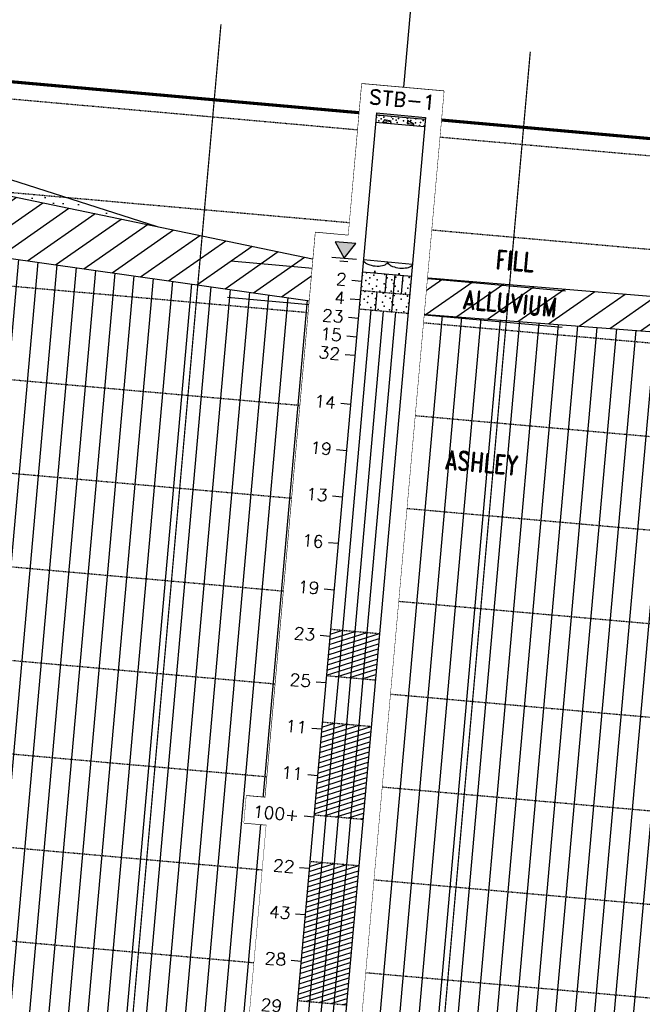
# Model space of a CAD drawing. Header units: feet. Extents: x 1584871 to 2197648, y 451737 to 1226340.
# Tile 33 of 40: x 2197089 to 2197189, y 453930 to 454088. Entities that reach past the tile are written whole.
import ezdxf
from ezdxf.enums import TextEntityAlignment as Align

# ---------------------------------------------------------------- set-up
doc = ezdxf.new("R2010")
doc.units = ezdxf.units.FT
doc.header["$LTSCALE"] = 0.5
doc.header["$MEASUREMENT"] = 0
doc.set_wipeout_variables(frame=1)
for name, pattern in [('DASH', [0.12, 0.08, -0.04]), ('DASHED2', [0.375, 0.25, -0.125]), ('SOLID', [0])]:
    doc.linetypes.add(name, pattern=pattern)
for name, color, linetype, lineweight in [('borings', 1, 'Continuous', 35), ('BR_GRID LINES', 253, 'DASHED2', 25), ('RD_HC_Cl', 216, 'Continuous', 30), ('strat', 7, 'Continuous', 30)]:
    doc.layers.add(name, color=color, linetype=linetype, lineweight=lineweight)
for name, color, linetype in [('BS-1', 1, 'SOLID'), ('STB-1', 205, 'SOLID'), ('wipeout', 7, 'Continuous')]:
    doc.layers.add(name, color=color, linetype=linetype)
doc.layers.add('paper', color=1, linetype='Continuous', lineweight=30, plot=False)
doc.styles.add('ROMAND', font='romand', dxfattribs={"height": 1})

# ---------------------------------------------------------------- blocks, each defined once
blk = doc.blocks.new('DGRFC_WTLEV1')
at = {"color": 7, "linetype": 'SOLID'}
for points in [[(0, 0), (0.05, 0.1), (-0.05, 0.1), (0, 0)], [(-0.06, 0), (0.06, 0)], [(-0.02, -0.02), (0.02, -0.02)]]:
    blk.add_lwpolyline(points, dxfattribs=at)
blk = doc.blocks.new('STB1')
at = {"layer": 'wipeout', "flags": 128}
blk.add_lwpolyline([(-3.355, 2.968), (-3.355, -13.357), (-6.013, -13.357), (-6.013, -74.221), (-7.539, -74.221), (-7.539, -77.121), (-5.734, -77.121), (-5.734, -99.287), (-7.456, -99.287), (-7.456, -102.32), (-5.43, -102.32), (-5.43, -117.692), (3.272, -117.692), (3.272, 2.964)], close=True, dxfattribs=at)
at = {"color": 7, "true_color": 0xffffff}
blk.add_wipeout([(-3.355, 2.968), (-3.355, -13.357), (-6.013, -13.357), (-6.013, -74.221), (-7.539, -74.221), (-7.539, -77.121), (-5.734, -77.121), (-5.734, -99.287), (-7.456, -99.287), (-7.456, -102.32), (-5.43, -102.32), (-5.43, -117.692), (3.272, -117.692), (3.272, 2.964)], dxfattribs=at).dxf.layer = 'borings'
at = {"layer": 'STB-1'}
h = blk.add_hatch(color=7, dxfattribs=at)
h.dxf.hatch_style = 1
h.paths.add_polyline_path([(-2.705, -14.151), (-4.372, -14.151), (-3.539, -15.818)])
at = {"layer": 'STB-1', "color": 7, "linetype": 'SOLID'}
for p, q in [((-1.98, 0), (1.98, 0)), ((-1.98, 0), (-1.98, -117.1)), ((1.98, 0), (1.98, -117.1)), ((-1.98, -0.2), (1.98, -0.2)), ((-1.287, -0.657), (-1.435, -0.954)), ((-1.435, -0.954), (-0.742, -0.734)), ((-0.742, -0.734), (-1.287, -0.657)), ((1.109, -0.827), (0.554, -0.519)), ((0.554, -0.519), (0.554, -0.827)), ((-1.98, -1), (1.98, -1)), ((0.554, -0.827), (1.109, -0.827)), ((-1.98, -15.8), (1.98, -15.8)), ((-1.98, -17.1), (1.98, -17.1)), ((0, -19.1), (0, -17.1)), ((0.66, -19.1), (0.66, -17.1)), ((1.32, -19.1), (1.32, -17.1)), ((-2.772, -18.1), (-1.98, -18.1)), ((-0.66, -21.1), (-0.66, -19.1)), ((0.66, -21.1), (0.66, -19.1)), ((-2.772, -20.1), (-1.98, -20.1)), ((-0.99, -55.6), (-0.99, -21.1)), ((0, -55.6), (0, -21.1)), ((0.99, -55.6), (0.99, -21.1)), ((-2.772, -22.1), (-1.98, -22.1)), ((-2.772, -24.1), (-1.98, -24.1)), ((-2.772, -26.1), (-1.98, -26.1)), ((-2.772, -31.35), (-1.98, -31.35)), ((-2.772, -36.35), (-1.98, -36.35)), ((-2.772, -41.35), (-1.98, -41.35)), ((-2.772, -46.35), (-1.98, -46.35)), ((-2.772, -51.35), (-1.98, -51.35)), ((-1.98, -56.15), (-0.99, -55.6)), ((-1.98, -56.7), (0, -55.6)), ((-1.98, -57.25), (0.99, -55.6)), ((-1.98, -57.8), (1.98, -55.6)), ((-1.98, -58.35), (1.98, -56.15)), ((-0.99, -60.6), (-0.99, -55.6)), ((0, -60.6), (0, -55.6)), ((0.99, -60.6), (0.99, -55.6)), ((-2.772, -56.35), (-1.98, -56.35)), ((-1.98, -58.9), (1.98, -56.7)), ((-1.98, -59.45), (1.98, -57.25)), ((-1.98, -60), (1.98, -57.8)), ((-1.98, -60.55), (1.98, -58.35)), ((-1.08, -60.6), (1.98, -58.9)), ((-0.09, -60.6), (1.98, -59.45)), ((0.9, -60.6), (1.98, -60)), ((-0.99, -65.6), (-0.99, -60.6)), ((0, -65.6), (0, -60.6)), ((0.99, -65.6), (0.99, -60.6)), ((1.89, -60.6), (1.98, -60.55)), ((-2.772, -61.35), (-1.98, -61.35)), ((-1.98, -66.15), (-0.99, -65.6)), ((-1.98, -66.7), (0, -65.6)), ((-1.98, -67.25), (0.99, -65.6)), ((-1.98, -67.8), (1.98, -65.6)), ((-0.99, -75.6), (-0.99, -65.6)), ((0, -75.6), (0, -65.6)), ((0.99, -75.6), (0.99, -65.6)), ((-2.772, -66.35), (-1.98, -66.35)), ((-1.98, -68.35), (1.98, -66.15)), ((-1.98, -68.9), (1.98, -66.7)), ((-1.98, -69.45), (1.98, -67.25)), ((-1.98, -70), (1.98, -67.8)), ((-1.98, -70.55), (1.98, -68.35)), ((-1.98, -71.1), (1.98, -68.9)), ((-1.98, -71.65), (1.98, -69.45)), ((-1.98, -72.2), (1.98, -70)), ((-1.98, -72.75), (1.98, -70.55)), ((-1.98, -73.3), (1.98, -71.1)), ((-2.772, -71.35), (-1.98, -71.35)), ((-1.98, -73.85), (1.98, -71.65)), ((-1.98, -74.4), (1.98, -72.2)), ((-1.98, -74.95), (1.98, -72.75)), ((-1.98, -75.5), (1.98, -73.3)), ((-1.17, -75.6), (1.98, -73.85)), ((-0.18, -75.6), (1.98, -74.4)), ((0.81, -75.6), (1.98, -74.95)), ((-2.772, -75.8), (-1.98, -75.8)), ((-0.99, -80.6), (-0.99, -75.6)), ((0, -80.6), (0, -75.6)), ((0.99, -80.6), (0.99, -75.6)), ((1.8, -75.6), (1.98, -75.5)), ((-1.98, -81.15), (-0.99, -80.6)), ((-1.98, -81.7), (0, -80.6)), ((-1.98, -82.25), (0.99, -80.6)), ((-1.98, -82.8), (1.98, -80.6)), ((-0.99, -95.6), (-0.99, -80.6)), ((0, -95.6), (0, -80.6)), ((0.99, -95.6), (0.99, -80.6)), ((-2.772, -81.35), (-1.98, -81.35)), ((-1.98, -83.35), (1.98, -81.15)), ((-1.98, -83.9), (1.98, -81.7)), ((-1.98, -84.45), (1.98, -82.25)), ((-1.98, -85), (1.98, -82.8)), ((-1.98, -85.55), (1.98, -83.35)), ((-1.98, -86.1), (1.98, -83.9)), ((-1.98, -86.65), (1.98, -84.45)), ((-1.98, -87.2), (1.98, -85)), ((-1.98, -87.75), (1.98, -85.55)), ((-2.772, -86.35), (-1.98, -86.35)), ((-1.98, -88.3), (1.98, -86.1)), ((-1.98, -88.85), (1.98, -86.65)), ((-1.98, -89.4), (1.98, -87.2)), ((-1.98, -89.95), (1.98, -87.75)), ((-1.98, -90.5), (1.98, -88.3)), ((-1.98, -91.05), (1.98, -88.85)), ((-1.98, -91.6), (1.98, -89.4)), ((-1.98, -92.15), (1.98, -89.95)), ((-1.98, -92.7), (1.98, -90.5)), ((-1.98, -93.25), (1.98, -91.05)), ((-2.772, -91.35), (-1.98, -91.35)), ((-1.98, -93.8), (1.98, -91.6)), ((-1.98, -94.35), (1.98, -92.15)), ((-1.98, -94.9), (1.98, -92.7)), ((-1.98, -95.45), (1.98, -93.25)), ((-1.26, -95.6), (1.98, -93.8)), ((-0.27, -95.6), (1.98, -94.35)), ((0.72, -95.6), (1.98, -94.9)), ((-0.99, -100.6), (-0.99, -95.6)), ((0, -100.6), (0, -95.6)), ((0.99, -100.6), (0.99, -95.6)), ((1.71, -95.6), (1.98, -95.45))]:
    blk.add_line(p, q, dxfattribs=at)
at = {"layer": 'STB-1', "color": 5, "linetype": 'SOLID'}
for p, q in [((-1.98, -15.8), (-1.98, -15.888)), ((0, -15.888), (0, -15.8)), ((0, -15.8), (0, -15.888)), ((1.98, -15.888), (1.98, -15.8)), ((-1.98, -15.888), (-1.94, -15.976)), ((-1.94, -15.976), (-1.861, -16.042)), ((-1.861, -16.042), (-1.782, -16.13)), ((-1.782, -16.13), (-1.703, -16.196)), ((-1.703, -16.196), (-1.584, -16.24)), ((-1.584, -16.24), (-1.426, -16.284)), ((-1.426, -16.284), (-1.307, -16.328)), ((-1.307, -16.328), (-1.148, -16.35)), ((-1.148, -16.35), (-0.99, -16.35)), ((-0.99, -16.35), (-0.832, -16.35)), ((-0.832, -16.35), (-0.673, -16.328)), ((-0.673, -16.328), (-0.554, -16.284)), ((-0.554, -16.284), (-0.396, -16.24)), ((-0.396, -16.24), (-0.277, -16.196)), ((-0.277, -16.196), (-0.198, -16.13)), ((-0.198, -16.13), (-0.119, -16.042)), ((-0.119, -16.042), (-0.04, -15.976)), ((-0.04, -15.976), (0, -15.888)), ((0, -15.888), (0.04, -15.976)), ((0.04, -15.976), (0.119, -16.042)), ((0.119, -16.042), (0.198, -16.13)), ((0.198, -16.13), (0.277, -16.196)), ((0.277, -16.196), (0.396, -16.24)), ((0.396, -16.24), (0.554, -16.284)), ((0.554, -16.284), (0.673, -16.328)), ((0.673, -16.328), (0.832, -16.35)), ((0.832, -16.35), (0.99, -16.35)), ((0.99, -16.35), (1.148, -16.35)), ((1.148, -16.35), (1.307, -16.328)), ((1.307, -16.328), (1.426, -16.284)), ((1.426, -16.284), (1.584, -16.24)), ((1.584, -16.24), (1.703, -16.196)), ((1.703, -16.196), (1.782, -16.13)), ((1.782, -16.13), (1.861, -16.042)), ((1.861, -16.042), (1.94, -15.976)), ((1.94, -15.976), (1.98, -15.888)), ((-1.058, -17.1), (-1.03, -17.076)), ((-1.03, -17.076), (-0.99, -16.988)), ((-0.99, -16.988), (-0.99, -16.9)), ((-0.99, -16.9), (-0.99, -16.988)), ((-0.99, -16.988), (-0.95, -17.076)), ((-0.95, -17.076), (-0.922, -17.1)), ((0.922, -17.1), (0.95, -17.076)), ((0.95, -17.076), (0.99, -16.988)), ((0.99, -16.988), (0.99, -16.9)), ((0.99, -16.9), (0.99, -16.988)), ((0.99, -16.988), (1.03, -17.076)), ((1.03, -17.076), (1.058, -17.1))]:
    blk.add_line(p, q, dxfattribs=at)
at = {"layer": 'STB-1', "color": 7, "linetype": 'DASH'}
for p, q in [((-1.98, -19.1), (1.98, -19.1)), ((-1.98, -21.1), (1.98, -21.1)), ((-1.98, -55.6), (1.98, -55.6)), ((-1.98, -60.6), (1.98, -60.6)), ((-1.98, -65.6), (1.98, -65.6)), ((-1.98, -75.6), (1.98, -75.6)), ((-1.98, -80.6), (1.98, -80.6)), ((-1.98, -95.6), (1.98, -95.6))]:
    blk.add_line(p, q, dxfattribs=at)
at = {"layer": 'STB-1', "color": 7}
for p in [(-1.945, -0.475), (-1.747, -0.255), (-1.549, -0.585), (-1.351, -0.365), (-1.153, -0.695), (-0.757, -0.255), (-0.621, -0.465), (-0.361, -0.585), (-0.163, -0.365), (0.233, -0.585), (0.548, -0.31), (0.827, -0.475), (1.223, -0.255), (1.223, -0.695), (1.619, -0.585), (1.817, -0.365), (-1.747, -0.805), (-0.757, -0.915), (-0.261, -0.835), (0.629, -0.805), (1.078, -0.93), (1.555, -0.945), (1.945, -0.915), (-1.631, -17.183), (-1.037, -17.348), (-0.146, -17.183), (0.745, -17.348), (1.811, -17.265), (-1.928, -17.513), (-1.631, -18.008), (-1.334, -17.678), (-0.74, -17.843), (-0.146, -18.173), (0.058, -17.498), (0.448, -17.678), (0.598, -18.053), (1.339, -17.678), (1.933, -18.008), (-1.928, -18.668), (-1.334, -18.338), (-1.037, -18.833), (-0.74, -18.503), (-0.443, -18.998), (0.018, -18.555), (0.477, -18.9), (0.745, -18.338), (1.042, -18.833), (1.636, -18.998), (1.798, -18.428), (-1.928, -19.512), (-1.631, -19.182), (-1.334, -19.677), (-1.037, -19.347), (-0.146, -19.182), (0.058, -19.497), (0.448, -19.677), (0.745, -19.347), (1.339, -19.677), (1.811, -19.265), (-1.631, -20.007), (-1.334, -20.337), (-0.74, -19.842), (-0.74, -20.502), (-0.146, -20.172), (0.018, -20.555), (0.598, -20.052), (0.745, -20.337), (1.798, -20.427), (1.933, -20.007), (-1.928, -20.667), (-1.037, -20.832), (-0.443, -20.997), (0.477, -20.9), (1.042, -20.832), (1.636, -20.997)]:
    blk.add_point(p, dxfattribs=at)
blk.add_solid([(-1.98, -0.2), (-1.98, 0), (1.98, -0.2), (1.98, 0)], dxfattribs=at)
at = {"layer": 'STB-1', "xscale": 16.66666666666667, "yscale": 16.66666666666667, "zscale": 20}
blk.add_blockref('DGRFC_WTLEV1', (-3.539, -15.818), dxfattribs=at)
at = {"layer": 'STB-1', "color": 7, "style": 'ROMAND', "width": 0.78}
blk.add_text('STB-1', height=1.581, dxfattribs=at).set_placement((0, 0.885), align=Align.CENTER)
for s, p in [('2', (-3.168, -18.1)), ('4', (-3.168, -20.1)), ('23', (-3.168, -22.1)), ('15', (-3.168, -24.1)), ('32', (-3.168, -26.1)), ('14', (-3.168, -31.35)), ('19', (-3.168, -36.35)), ('13', (-3.168, -41.35)), ('16', (-3.168, -46.35)), ('19', (-3.168, -51.35)), ('23', (-3.168, -56.35)), ('25', (-3.168, -61.35)), ('11', (-3.168, -66.35)), ('11', (-3.168, -71.35)), ('100+', (-3.168, -75.8)), ('22', (-3.168, -81.35)), ('43', (-3.168, -86.35)), ('28', (-3.168, -91.35)), ('29', (-3.168, -96.35))]:
    blk.add_text(s, height=1.3, dxfattribs=at).set_placement(p, align=Align.MIDDLE_RIGHT)

msp = doc.modelspace()

# ---------------------------------------------------------------- hatches: boundary and pattern name
at = {"layer": 'strat', "lineweight": 30, "transparency": 33554648}
h = msp.add_hatch(dxfattribs=at)
h.set_pattern_fill('AR-SAND', color=256, scale=3, angle=-5.083299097)
h.set_pattern_definition([(27.3334, (2189493.9067, 456910.486), (0.8343037, 5.7230673), [0, -4.56, 0, -5.1, 0, -4.875]), (357.3334, (2189493.907, 456910.486), (6.720386, 7.396349), [0, -2.46, 0, -4.11, 0, -1.575]), (317.3334, (2189490.2746, 456911.1374), (9.1987338, -1.6323298), [0, -1.5, 0, -5.4, 0, -7.05]), (307.3334, (2189490.275, 456911.1374), (9.341537, 0.999842), [0, -0.75, 0, -3.54, 0, -4.05])])
h.paths.add_polyline_path([(2197021.0047181, 454083.819559), (2197020.1169304, 454073.8392378), (2197111.3274958, 454054.9081766)])
at = {"layer": 'strat', "lineweight": 25, "transparency": 33554602}
h = msp.add_hatch(dxfattribs=at)
h.set_pattern_fill('ANSI31', color=6, scale=25, angle=-5.083299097)
h.set_pattern_definition([(34.8334, (2189493.9067, 456910.486), (-1.7849756, 2.5650511), [])])
h.paths.add_polyline_path([(2197020.1169304, 454073.8392378), (2197018.8438735, 454059.5278026), (2197147.6817566, 454041.309422), (2197282.2825907, 454031.0163762), (2197456.7882107, 454017.7189576), (2197458.1566977, 454033.1031976), (2197287.1633189, 454035.7473235), (2197148.475884, 454047.1979031)])
h = msp.add_hatch(dxfattribs=at)
h.set_pattern_fill('ANSI31', color=72, scale=25, angle=45)
h.set_pattern_definition([(84.9167, (2189493.9067, 456910.486), (-3.1127092, 0.2768874), [])])
h.paths.add_polyline_path([(2197456.7882107, 454017.7189576), (2197282.2825907, 454031.0163762), (2197147.6817566, 454041.309422), (2197018.8438735, 454059.5278026), (2197008.0774833, 453938.4943282), (2197135.2116265, 453897.7301528), (2197271.5395887, 453908.1193069), (2197445.9408166, 453895.7748549)])

# ---------------------------------------------------------------- linework, layer by layer
at = {"layer": 'BR_GRID LINES', "linetype": 'DASH', "ltscale": 1.5}
for p, q in [((2197518.6950224, 454037.0726796), (2196970.8582084, 454085.8048583)), ((2197517.3659629, 454022.1316756), (2196969.5291489, 454070.8638543)), ((2197516.0369035, 454007.1906716), (2196968.2000895, 454055.9228503)), ((2197514.7078441, 453992.2496676), (2196966.8710301, 454040.9818463)), ((2197513.3787847, 453977.3086635), (2196965.5419707, 454026.0408423)), ((2197512.0497253, 453962.3676595), (2196964.2129113, 454011.0998382)), ((2197510.7206658, 453947.4266555), (2196962.8838518, 453996.1588342)), ((2197509.3916064, 453932.4856515), (2196961.5547924, 453981.2178302)), ((2197508.062547, 453917.5446475), (2196960.225733, 453966.2768262)), ((2197506.7334876, 453902.6036434), (2196958.8966736, 453951.3358222))]:
    msp.add_line(p, q, dxfattribs=at)
at = {"layer": 'BR_GRID LINES', "linetype": 'Continuous', "flags": 128}
msp.add_lwpolyline([(2196954.9094953, 453906.5128101, 0.2, 0.2, 0), (2196972.1872678, 454100.7458623, 0, 0, 0), (2197520.0240818, 454052.0136836, 0.2, 0.2, 0), (2197502.7463093, 453857.7806314, 0, 0, 0), (2196954.9094953, 453906.5128101, 0, 0, 0)], format="xyseb", dxfattribs=at)
at = {"layer": 'BR_GRID LINES', "linetype": 'DASH', "const_width": 0.2, "flags": 128}
for points in [[(2197104.3195355, 453893.2222159), (2197121.597308, 454087.4552681)], [(2197154.1228822, 453888.7920179), (2197171.4006547, 454083.0250701)]]:
    msp.add_lwpolyline(points, dxfattribs=at)
at = {"layer": 'paper'}
msp.add_line((2197157.6260398, 454152.07301, 41.839), (2197107.4367946, 453587.8561633, 41.839), dxfattribs=at)
at = {"layer": 'paper', "flags": 128}
for points in [[(2197123.1645306, 454049.3759385), (2197177.0675013, 454044.5810632)], [(2197122.643325, 454043.5166561), (2197176.5462958, 454038.7217808)]]:
    msp.add_lwpolyline(points, dxfattribs=at)
at = {"layer": 'RD_HC_Cl', "color": 7, "linetype": 'Continuous', "ltscale": 0.5, "const_width": 0.5, "flags": 128}
msp.add_lwpolyline([(2196971.8532523, 454088.5236409), (2197517.782514, 454039.9611463)], dxfattribs=at)
at = {"layer": 'strat', "flags": 128}
for points in [[(2197021.0047181, 454083.819559), (2197111.3274958, 454054.9081766)], [(2197020.1169304, 454073.8392378), (2197148.475884, 454047.1979031), (2197287.1633189, 454035.7473235), (2197458.1566977, 454033.1031976)], [(2197018.8438735, 454059.5278026), (2197147.6817566, 454041.309422), (2197282.2825907, 454031.0163762), (2197456.7882107, 454017.7189576)]]:
    msp.add_lwpolyline(points, dxfattribs=at)

# ---------------------------------------------------------------- texts
at = {"layer": 'paper', "style": 'ROMAND', "width": 0.78}
for s, p in [('FILL', (2197171.9441292, 454049.11608)), ('ALLUVIUM', (2197175.6470351, 454041.8866061)), ('ASHLEY', (2197169.3994936, 454016.3999161))]:
    msp.add_text(s, height=3, rotation=354.916700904, dxfattribs=at).set_placement(p, align=Align.MIDDLE_RIGHT)

# ---------------------------------------------------------------- next in the draw order: block references
at = {"layer": 'BS-1', "xscale": 2, "yscale": 1.5, "rotation": 354.9167009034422}
msp.add_blockref('STB1', (2197150.5770733, 454072.8300241, 41.839), dxfattribs=at)

doc.saveas('drawing.dxf')
